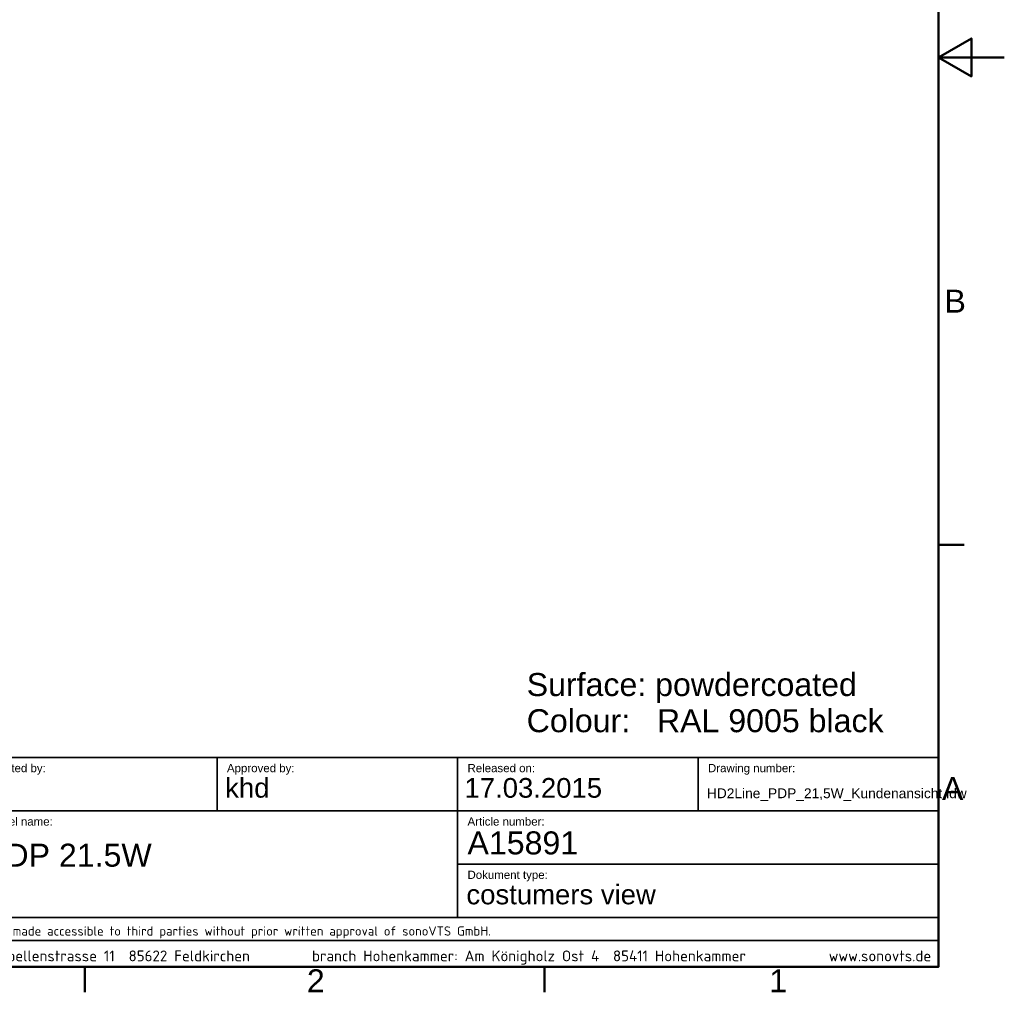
# Model space of a CAD drawing. Header units: millimetres. Extents: x 0 to 2100, y 0 to 1485.
# Tile 11 of 14: x 1350 to 2100, y 31 to 771. Entities that reach past the tile are written whole.
import ezdxf

# ---------------------------------------------------------------- set-up
doc = ezdxf.new("R2010")
doc.units = ezdxf.units.MM
doc.header["$LTSCALE"] = 5
for name, color, linetype, lineweight in [('Rahmen_0', 7, 'Continuous', 50), ('Rahmen_2', 7, 'Continuous', 50), ('Skizziergeometrie(ISO)', 7, 'Continuous', 35), ('Symbole(ISO)', 7, 'Continuous', 18)]:
    doc.layers.add(name, color=color, linetype=linetype, lineweight=lineweight)
doc.styles.add('Aktuell-BSI', font='arial.ttf')
doc.styles.add('Aktuell-ISO', font='arial.ttf')
doc.styles.add('Textstil28', font='arial.ttf')
doc.styles.add('Textstil29', font='arial.ttf')
doc.styles.add('Textstil9', font='arial.ttf')

# ---------------------------------------------------------------- blocks, each defined once
blk = doc.blocks.new('Ränder Standardrahmen')
at = {"layer": 'Rahmen_0'}
for p, q in [((410, 74.25), (413.9, 74.25)), ((280, 10), (280, 6.1)), ((350, 10), (350, 6.1))]:
    blk.add_line(p, q, dxfattribs=at)
at = {"layer": 'Rahmen_0', "flags": 128}
for points in [[(10, 10), (10, 287), (410, 287), (410, 10), (10, 10)], [(420, 148.5), (410, 148.5), (415, 151.39), (415, 145.61), (410, 148.5)]]:
    blk.add_lwpolyline(points, dxfattribs=at)
at = {"layer": 'Rahmen_2', "char_height": 3.5, "attachment_point": 7, "style": 'Aktuell-BSI'}
for s, insert in [('B', (410.89, 109.63)), ('A', (410.51, 35.38)), ('2', (313.79, 6.1)), ('1', (384.2, 6.1))]:
    blk.add_mtext(s, dxfattribs=dict(at, insert=insert))
blk = doc.blocks.new('Schriftfelder Kundenansicht englisch')
at = {"layer": 'Skizziergeometrie(ISO)'}
for p, q in [((89.84, 95.82), (269.84, 95.82)), ((159.96, 95.82), (159.96, 87.69)), ((196.59, 95.82), (196.59, 87.69)), ((233.21, 95.82), (233.21, 87.69)), ((269.84, 63.94), (269.84, 95.82)), ((123.34, 87.69), (269.84, 87.69)), ((196.59, 87.69), (196.59, 71.44)), ((196.59, 79.57), (269.84, 79.57)), ((269.84, 71.44), (89.84, 71.44)), ((89.84, 67.94), (269.84, 67.94)), ((89.84, 63.94), (269.84, 63.94))]:
    blk.add_line(p, q, dxfattribs=at)
at = {"layer": 'Symbole(ISO)', "color": 7, "style": 'Aktuell-ISO'}
for s, insert, char_height, width, attachment_point in [('\\fArial|b0|i0;\\H1.2500;Created by:', (124.84, 94.82), 1.25, 31.1332, 1), ('\\fArial|b0|i0;\\H1.2500;Approved by:', (161.46, 94.82), 1.25, 31.1332, 1), ('\\fArial|b0|i0;\\H1.2500;Released on:', (198.09, 94.82), 1.25, 31.1332, 1), ('\\fArial|b0|i0;\\H1.2500;Drawing number:', (234.71, 94.82), 1.25, 31.1332, 1), ('\\fArial|b0|i0;\\H1.2500;Model name:', (124.84, 86.69), 1.25, 31.1332, 1), ('\\fArial|b0|i0;\\H1.2500;Article number:', (198.09, 86.69), 1.25, 31.1332, 1), ('\\fArial|b0|i0;\\H1.2500;Dokument type:', (198.09, 78.57), 1.25, 31.1332, 1), ('\\fISOCPEUR|b0|i0;\\H1.4000;This drawing may neither be copied nor made accessible to third parties without prior written approval of sonoVTS GmbH.', (92.84, 69.17), 1.4, 243.7378, 4)]:
    blk.add_mtext(s, dxfattribs=dict(at, insert=insert, char_height=char_height, width=width, attachment_point=attachment_point))
at = {"layer": 'Symbole(ISO)', "color": 7, "insert": (92.84, 65.34), "char_height": 1.65, "attachment_point": 4, "style": 'Aktuell-ISO'}
blk.add_mtext('\\fISOCPEUR|b0|i0;\\H1.6500;sonoVTS GmbH\\fISOCPEUR|b0|i0;\\H1.6500;  headquarters: Kapellenstrasse 11  85622 Feldkirchen         branch Hohenkammer: Am Königholz Ost 4  85411 Hohenkammer            www.sonovts.de', dxfattribs=at)
at = {"layer": 'Symbole(ISO)', "color": 7}
for tag, p, height, style in [('KONSTRUKTEUR_001', (124.56, 89.7), 3, 'Textstil28'), ('KONTROLLIERT_VON_001', (161.18, 89.7), 3, 'Textstil28'), ('KONTROLLDATUM_001', (197.63, 89.68), 3, 'Textstil28'), ('DATEINAME_001', (234.54, 89.61), 1.5, 'Textstil29'), ('Artikelnummer_001', (198.09, 81.05), 3.5, 'Textstil9'), ('BAUTEILNUMMER_001', (124.46, 79.18), 3.5, 'Textstil9'), ('costumers_view_001', (197.92, 73.45), 3, 'Textstil28')]:
    blk.add_attdef(tag, p, '', height=height, dxfattribs=dict(at, style=style))

msp = doc.modelspace()

# ---------------------------------------------------------------- block references
at = {"xscale": 5, "yscale": 5, "zscale": 5}
msp.add_blockref('Ränder Standardrahmen', (0, 0), dxfattribs=at)
ref = msp.add_blockref('Schriftfelder Kundenansicht englisch', (700.82, -269.72), dxfattribs=dict(xscale=5, yscale=5, zscale=5))
ref.add_attrib('Artikelnummer_001', 'A15891', (1691.25, 135.55), dxfattribs={"layer": 'Symbole(ISO)', "color": 7, "height": 17.5, "style": 'Textstil9'})
ref.add_attrib('costumers_view_001', 'costumers view', (1690.43, 97.51), dxfattribs={"layer": 'Symbole(ISO)', "color": 7, "height": 14.986, "style": 'Textstil28'})
ref.add_attrib('DATEINAME_001', 'HD2Line_PDP_21,5W_Kundenansicht.idw', (1873.54, 178.33), dxfattribs={"layer": 'Symbole(ISO)', "color": 7, "height": 7.493, "style": 'Textstil29'})
ref.add_attrib('KONTROLLDATUM_001', '17.03.2015', (1688.97, 178.7), dxfattribs={"layer": 'Symbole(ISO)', "color": 7, "height": 14.986, "style": 'Textstil28'})
ref.add_attrib('KONTROLLIERT_VON_001', 'khd', (1506.73, 178.76), dxfattribs={"layer": 'Symbole(ISO)', "color": 7, "height": 14.986, "style": 'Textstil28'})
ref.add_attrib('BAUTEILNUMMER_001', 'PDP 21.5W', (1323.11, 126.18), dxfattribs={"layer": 'Symbole(ISO)', "color": 7, "height": 17.5, "style": 'Textstil9'})

# ---------------------------------------------------------------- texts
at = {"layer": 'Symbole(ISO)', "color": 7, "insert": (1736.32, 273.64), "char_height": 17.5, "width": 720.9878, "attachment_point": 1, "line_spacing_factor": 0.944221, "style": 'Aktuell-ISO'}
msp.add_mtext('{\\fArial|b0|i0;\\H17.5000;Surface: powdercoated\\PColour:   RAL 9005 black}', dxfattribs=at)

doc.saveas('drawing.dxf')
